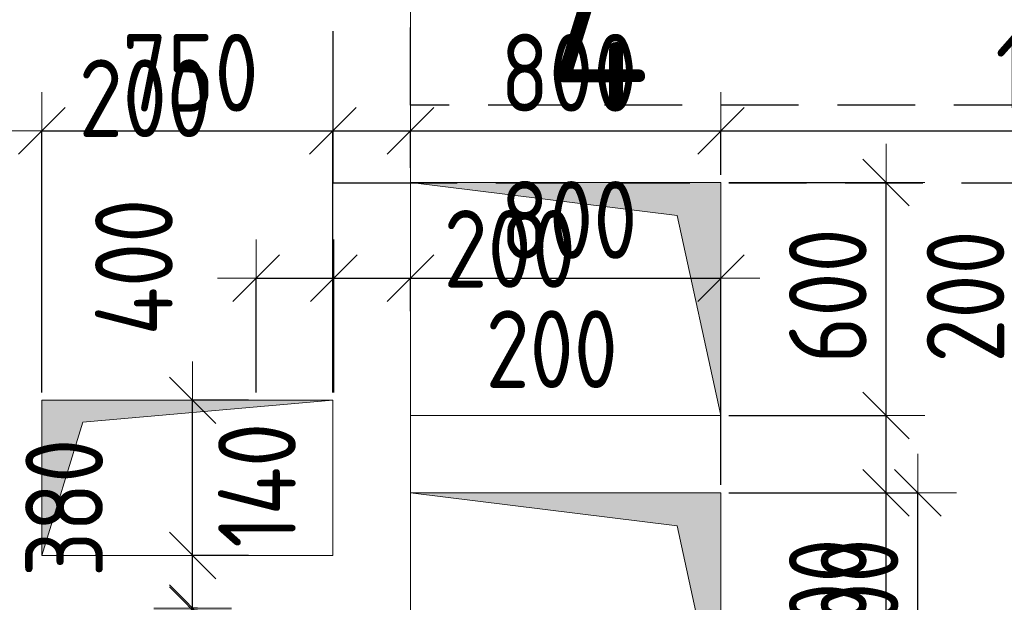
# Model space of a CAD drawing. Header units: metres. Extents: x -38 to 89, y -15 to 21.
# Tile 55 of 129: x 42.04 to 44.58, y 9.52 to 11.02. Entities that reach past the tile are written whole.
import ezdxf

# ---------------------------------------------------------------- set-up
doc = ezdxf.new("R2010")
doc.units = ezdxf.units.M
doc.header["$PDMODE"] = 65
for name, pattern in [('______11', [0.5, 0.4, -0.05, 0, -0.05]), ('______2', [0.27, 0.2, -0.07]), ('______5', [1.1, 0.8, -0.1, 0.1, -0.1])]:
    doc.linetypes.add(name, pattern=pattern)
for name, color, linetype, lineweight in [('XR$2$Осевая линия (1)', 7, '______5', 13), ('XR$3$Перекрытие (1)', 7, 'Continuous', 35), ('XR$4$Размерная линия (1)', 7, 'Continuous', 13), ('XR$5$Размерная линия (1)', 7, 'Continuous', 13)]:
    doc.layers.add(name, color=color, linetype=linetype, lineweight=lineweight)
doc.layers.add('XR$3$Макрос проема_ отверстия', color=7, linetype='Continuous', lineweight=13, true_color=0x2d2d2d)
doc.layers.add('XR$7$Стена_ бетон несущ.', color=7, linetype='Continuous', lineweight=70, true_color=0xb4b496)
doc.styles.add('ISOCPEUR', font='txt')
doc.dimstyles.new('DIMSTYLE_3', dxfattribs={"dimtxt": 0.2, "dimasz": 0.2, "dimexe": 0, "dimexo": 0, "dimgap": 0.1, "dimtad": 2, "dimdec": 0, "dimlfac": 1000, "dimrnd": 5, "dimzin": 12, "dimdsep": 46, "dimtxsty": 'ISOCPEUR', "dimblk1": 'ALL_ML_STRICH', "dimblk2": 'ALL_ML_STRICH', "dimsah": 1, "dimcen": 0, "dimclrd": 7, "dimclre": 256, "dimclrt": 7, "dimadec": 0, "dimazin": 0, "dimtfac": 1, "dimtdec": 0, "dimtix": 1, "dimtmove": 2, "dimatfit": 3, "dimfxl": 0, "dimtzin": 0, "dimlwd": 0, "dimlwe": -3, "dimarcsym": 0})
doc.dimstyles.new('DIMSTYLE_6', dxfattribs={"dimtxt": 0.2, "dimasz": 0.2, "dimexe": 0, "dimexo": 0, "dimgap": 0.1, "dimtad": 2, "dimdec": 0, "dimlfac": 1000, "dimrnd": 5, "dimzin": 12, "dimdsep": 46, "dimtxsty": 'ISOCPEUR', "dimblk1": 'ALL_ML_STRICH', "dimblk2": 'ALL_ML_STRICH', "dimsah": 1, "dimcen": 0, "dimclrd": 7, "dimclre": 256, "dimclrt": 7, "dimadec": 0, "dimazin": 0, "dimtfac": 1, "dimtdec": 0, "dimtix": 1, "dimtmove": 2, "dimatfit": 3, "dimfxl": 0, "dimtvp": 1.2, "dimtzin": 0, "dimlwd": 0, "dimlwe": -3, "dimarcsym": 0})
doc.dimstyles.new('DIMSTYLE_7', dxfattribs={"dimtxt": 0.2, "dimasz": 0.2, "dimexe": 0, "dimexo": 0, "dimgap": 0.1, "dimtad": 0, "dimdec": 0, "dimlfac": 1000, "dimrnd": 5, "dimzin": 12, "dimdsep": 46, "dimtxsty": 'ISOCPEUR', "dimblk1": 'ALL_ML_STRICH', "dimblk2": 'ALL_ML_STRICH', "dimsah": 1, "dimcen": 0, "dimclrd": 7, "dimclre": 256, "dimclrt": 7, "dimadec": 0, "dimazin": 0, "dimtfac": 1, "dimtdec": 0, "dimtix": 1, "dimtmove": 2, "dimatfit": 3, "dimfxl": 0, "dimtvp": 1.2, "dimtzin": 0, "dimlwd": 0, "dimlwe": -3, "dimarcsym": 0})

# ---------------------------------------------------------------- blocks, each defined once
blk = doc.blocks.new('Отображение проема', base_point=(-1.1579, -49.3094))
at = {"layer": 'XR$3$Макрос проема_ отверстия', "true_color": 0x000000, "transparency": 33554687}
blk.add_hatch(color=18, dxfattribs=at).paths.add_polyline_path([(-1.1579, -50.1094), (-1.0448, -49.4225), (-0.3579, -49.3094), (-1.1579, -49.3094)])
at = {"layer": 'XR$3$Макрос проема_ отверстия', "transparency": 33554687}
for p, q in [((-1.1579, -50.1094), (-1.1579, -49.3094)), ((-1.1579, -49.3094), (-0.3579, -49.3094)), ((-1.0448, -49.4225), (-0.3579, -49.3094)), ((-1.1579, -50.1094), (-1.0448, -49.4225))]:
    blk.add_line(p, q, dxfattribs=at)
blk = doc.blocks.new('ALL_ML_STRICH')
at = {"color": 0, "linetype": 'ByBlock', "lineweight": -2}
for p, q in [((0, -0.5), (0, 0.5)), ((-0.3, -0.3), (0.3, 0.3)), ((-1, 0), (0.5, 0))]:
    blk.add_line(p, q, dxfattribs=at)
blk = doc.blocks.new('*D200')
at = {"layer": 'DEFPOINTS', "color": 7, "linetype": 'Continuous', "lineweight": 13, "transparency": 33554687}
for p in [(42.5209, 9.5042), (42.4887, 9.1242), (42.489, 9.1242)]:
    blk.add_point(p, dxfattribs=at)
at = {"layer": 'XR$4$Размерная линия (1)', "color": 9, "linetype": 'Continuous', "lineweight": -2, "true_color": 0xc7c7c7, "transparency": 33554687}
for p, q in [((42.5009, 9.5042), (42.4887, 9.5042)), ((42.469, 9.1242), (42.4887, 9.1242))]:
    blk.add_line(p, q, dxfattribs=at)
at = {"layer": 'XR$4$Размерная линия (1)', "color": 7, "linetype": 'Continuous', "lineweight": -2, "transparency": 33554687}
blk.add_line((42.4887, 9.1242), (42.4887, 9.5042), dxfattribs=at)
at = {"layer": 'XR$4$Размерная линия (1)', "color": 7, "linetype": 'Continuous', "lineweight": 13, "transparency": 33554687, "xscale": 0.2, "yscale": 0.2, "zscale": 0.2}
for p, rotation in [((42.4887, 9.5042), 90), ((42.4887, 9.1242), 270)]:
    blk.add_blockref('ALL_ML_STRICH', p, dxfattribs=dict(at, rotation=rotation))
at = {"layer": 'XR$4$Размерная линия (1)', "color": 7, "linetype": 'Continuous', "lineweight": 13, "transparency": 33554687, "insert": (42.1578, 9.7627), "char_height": 0.2, "width": 0.5, "attachment_point": 5, "rotation": 90, "style": 'ISOCPEUR'}
blk.add_mtext('\\W0.83;\\A1;{380}', dxfattribs=at)
blk = doc.blocks.new('*D201')
at = {"layer": 'DEFPOINTS', "color": 7, "linetype": 'Continuous', "lineweight": 13, "transparency": 33554687}
for p in [(42.6525, 9.6396), (42.4887, 9.5042), (42.5209, 9.5042)]:
    blk.add_point(p, dxfattribs=at)
at = {"layer": 'XR$4$Размерная линия (1)', "color": 9, "linetype": 'Continuous', "lineweight": -2, "true_color": 0xc7c7c7, "transparency": 33554687}
for p, q in [((42.6325, 9.6396), (42.4887, 9.6396)), ((42.5009, 9.5042), (42.4887, 9.5042))]:
    blk.add_line(p, q, dxfattribs=at)
at = {"layer": 'XR$4$Размерная линия (1)', "color": 7, "linetype": 'Continuous', "lineweight": -2, "transparency": 33554687}
blk.add_line((42.4887, 9.5042), (42.4887, 9.6396), dxfattribs=at)
at = {"layer": 'XR$4$Размерная линия (1)', "color": 7, "linetype": 'Continuous', "lineweight": 13, "transparency": 33554687, "xscale": 0.2, "yscale": 0.2, "zscale": 0.2}
for p, rotation in [((42.4887, 9.6396), 90), ((42.4887, 9.5042), 270)]:
    blk.add_blockref('ALL_ML_STRICH', p, dxfattribs=dict(at, rotation=rotation))
at = {"layer": 'XR$4$Размерная линия (1)', "color": 7, "linetype": 'Continuous', "lineweight": 13, "transparency": 33554687, "insert": (42.6643, 9.3356), "char_height": 0.2, "width": 0.5, "attachment_point": 5, "rotation": 90, "style": 'ISOCPEUR'}
blk.add_mtext('\\W0.83;\\A1;{135}', dxfattribs=at)
blk = doc.blocks.new('*D202')
at = {"layer": 'DEFPOINTS', "color": 7, "linetype": 'Continuous', "lineweight": 13, "transparency": 33554687}
for p in [(42.6525, 10.0396), (42.4887, 9.6396), (42.6525, 9.6396)]:
    blk.add_point(p, dxfattribs=at)
at = {"layer": 'XR$4$Размерная линия (1)', "color": 9, "linetype": 'Continuous', "lineweight": -2, "true_color": 0xc7c7c7, "transparency": 33554687}
for p, q in [((42.6325, 10.0396), (42.4887, 10.0396)), ((42.6325, 9.6396), (42.4887, 9.6396))]:
    blk.add_line(p, q, dxfattribs=at)
at = {"layer": 'XR$4$Размерная линия (1)', "color": 7, "linetype": 'Continuous', "lineweight": -2, "transparency": 33554687}
blk.add_line((42.4887, 9.6396), (42.4887, 10.0396), dxfattribs=at)
at = {"layer": 'XR$4$Размерная линия (1)', "color": 7, "linetype": 'Continuous', "lineweight": 13, "transparency": 33554687, "xscale": 0.2, "yscale": 0.2, "zscale": 0.2}
for p, rotation in [((42.4887, 10.0396), 90), ((42.4887, 9.6396), 270)]:
    blk.add_blockref('ALL_ML_STRICH', p, dxfattribs=dict(at, rotation=rotation))
at = {"layer": 'XR$4$Размерная линия (1)', "color": 7, "linetype": 'Continuous', "lineweight": 13, "transparency": 33554687, "insert": (42.3374, 10.3826), "char_height": 0.2, "width": 0.5, "attachment_point": 5, "rotation": 90, "style": 'ISOCPEUR'}
blk.add_mtext('\\W0.83;\\A1;{400}', dxfattribs=at)
blk = doc.blocks.new('*D332')
at = {"layer": 'DEFPOINTS', "color": 7, "linetype": 'Continuous', "lineweight": 13, "transparency": 33554687}
for p in [(43.85, 9.8015), (43.85, 9.2015), (44.3571, 9.2015)]:
    blk.add_point(p, dxfattribs=at)
at = {"layer": 'XR$4$Размерная линия (1)', "color": 9, "linetype": 'Continuous', "lineweight": -2, "true_color": 0xc7c7c7, "transparency": 33554687}
for p, q in [((43.87, 9.8015), (44.3571, 9.8015)), ((43.87, 9.2015), (44.3571, 9.2015))]:
    blk.add_line(p, q, dxfattribs=at)
at = {"layer": 'XR$4$Размерная линия (1)', "color": 7, "linetype": 'Continuous', "lineweight": -2, "transparency": 33554687}
blk.add_line((44.3571, 9.2015), (44.3571, 9.8015), dxfattribs=at)
at = {"layer": 'XR$4$Размерная линия (1)', "color": 7, "linetype": 'Continuous', "lineweight": 13, "transparency": 33554687, "xscale": 0.2, "yscale": 0.2, "zscale": 0.2}
for p, rotation in [((44.3571, 9.8015), 90), ((44.3571, 9.2015), 270)]:
    blk.add_blockref('ALL_ML_STRICH', p, dxfattribs=dict(at, rotation=rotation))
at = {"layer": 'XR$4$Размерная линия (1)', "color": 7, "linetype": 'Continuous', "lineweight": 13, "transparency": 33554687, "insert": (44.2071, 9.5099), "char_height": 0.2, "width": 0.5, "attachment_point": 5, "rotation": 90, "style": 'ISOCPEUR'}
blk.add_mtext('\\W0.83;\\A1;{600}', dxfattribs=at)
blk = doc.blocks.new('*D361')
at = {"layer": 'DEFPOINTS', "color": 7, "linetype": 'Continuous', "lineweight": 13, "transparency": 33554687}
for p in [(42.6525, 10.3541), (42.6525, 10.0396), (42.8525, 10.0396)]:
    blk.add_point(p, dxfattribs=at)
at = {"layer": 'XR$4$Размерная линия (1)', "color": 9, "linetype": 'Continuous', "lineweight": -2, "true_color": 0xc7c7c7, "transparency": 33554687}
for p, q in [((42.6525, 10.0596), (42.6525, 10.3541)), ((42.8525, 10.0596), (42.8525, 10.3541))]:
    blk.add_line(p, q, dxfattribs=at)
at = {"layer": 'XR$4$Размерная линия (1)', "color": 7, "linetype": 'Continuous', "lineweight": -2, "transparency": 33554687}
blk.add_line((42.6525, 10.3541), (42.8525, 10.3541), dxfattribs=at)
at = {"layer": 'XR$4$Размерная линия (1)', "color": 7, "linetype": 'Continuous', "lineweight": 13, "transparency": 33554687, "xscale": 0.2, "yscale": 0.2, "zscale": 0.2, "rotation": 180}
blk.add_blockref('ALL_ML_STRICH', (42.6525, 10.3541), dxfattribs=at)
at = {"layer": 'XR$4$Размерная линия (1)', "color": 7, "linetype": 'Continuous', "lineweight": 13, "transparency": 33554687, "xscale": 0.2, "yscale": 0.2, "zscale": 0.2}
blk.add_blockref('ALL_ML_STRICH', (42.8525, 10.3541), dxfattribs=at)
at = {"layer": 'XR$4$Размерная линия (1)', "color": 7, "linetype": 'Continuous', "lineweight": 13, "transparency": 33554687, "insert": (42.3658, 10.8175), "char_height": 0.2, "width": 0.5, "attachment_point": 5, "style": 'ISOCPEUR'}
blk.add_mtext('\\W0.83;\\A1;{200}', dxfattribs=at)
blk = doc.blocks.new('*D362')
at = {"layer": 'DEFPOINTS', "color": 7, "linetype": 'Continuous', "lineweight": 13, "transparency": 33554687}
for p in [(42.8525, 10.3541), (43.05, 10.2492), (42.8525, 10.0396)]:
    blk.add_point(p, dxfattribs=at)
at = {"layer": 'XR$4$Размерная линия (1)', "color": 9, "linetype": 'Continuous', "lineweight": -2, "true_color": 0xc7c7c7, "transparency": 33554687}
for p, q in [((42.8525, 10.0596), (42.8525, 10.3541)), ((43.05, 10.2692), (43.05, 10.3541))]:
    blk.add_line(p, q, dxfattribs=at)
at = {"layer": 'XR$4$Размерная линия (1)', "color": 7, "linetype": 'Continuous', "lineweight": -2, "transparency": 33554687}
blk.add_line((42.8525, 10.3541), (43.05, 10.3541), dxfattribs=at)
at = {"layer": 'XR$4$Размерная линия (1)', "color": 7, "linetype": 'Continuous', "lineweight": 13, "transparency": 33554687, "xscale": 0.2, "yscale": 0.2, "zscale": 0.2, "rotation": 180}
blk.add_blockref('ALL_ML_STRICH', (42.8525, 10.3541), dxfattribs=at)
at = {"layer": 'XR$4$Размерная линия (1)', "color": 7, "linetype": 'Continuous', "lineweight": 13, "transparency": 33554687, "xscale": 0.2, "yscale": 0.2, "zscale": 0.2}
blk.add_blockref('ALL_ML_STRICH', (43.05, 10.3541), dxfattribs=at)
at = {"layer": 'XR$4$Размерная линия (1)', "color": 7, "linetype": 'Continuous', "lineweight": 13, "transparency": 33554687, "insert": (43.414, 10.1713), "char_height": 0.2, "width": 0.5, "attachment_point": 5, "style": 'ISOCPEUR'}
blk.add_mtext('\\W0.83;\\A1;{200}', dxfattribs=at)
blk = doc.blocks.new('*D363')
at = {"layer": 'DEFPOINTS', "color": 7, "linetype": 'Continuous', "lineweight": 13, "transparency": 33554687}
for p in [(43.05, 10.3541), (43.05, 10.2492), (43.85, 9.8015)]:
    blk.add_point(p, dxfattribs=at)
at = {"layer": 'XR$4$Размерная линия (1)', "color": 9, "linetype": 'Continuous', "lineweight": -2, "true_color": 0xc7c7c7, "transparency": 33554687}
for p, q in [((43.05, 10.2692), (43.05, 10.3541)), ((43.85, 9.8215), (43.85, 10.3541))]:
    blk.add_line(p, q, dxfattribs=at)
at = {"layer": 'XR$4$Размерная линия (1)', "color": 7, "linetype": 'Continuous', "lineweight": -2, "transparency": 33554687}
blk.add_line((43.05, 10.3541), (43.85, 10.3541), dxfattribs=at)
at = {"layer": 'XR$4$Размерная линия (1)', "color": 7, "linetype": 'Continuous', "lineweight": 13, "transparency": 33554687, "xscale": 0.2, "yscale": 0.2, "zscale": 0.2, "rotation": 180}
blk.add_blockref('ALL_ML_STRICH', (43.05, 10.3541), dxfattribs=at)
at = {"layer": 'XR$4$Размерная линия (1)', "color": 7, "linetype": 'Continuous', "lineweight": 13, "transparency": 33554687, "xscale": 0.2, "yscale": 0.2, "zscale": 0.2}
blk.add_blockref('ALL_ML_STRICH', (43.85, 10.3541), dxfattribs=at)
at = {"layer": 'XR$4$Размерная линия (1)', "color": 7, "linetype": 'Continuous', "lineweight": 13, "transparency": 33554687, "insert": (43.4583, 10.5041), "char_height": 0.2, "width": 0.5, "attachment_point": 5, "style": 'ISOCPEUR'}
blk.add_mtext('\\W0.83;\\A1;{800}', dxfattribs=at)
blk = doc.blocks.new('*D588')
at = {"layer": 'DEFPOINTS', "color": 7, "linetype": 'Continuous', "lineweight": 13, "transparency": 33554687}
for p in [(42.5209, 9.4992), (42.4887, 9.1192), (42.489, 9.1192)]:
    blk.add_point(p, dxfattribs=at)
at = {"layer": 'XR$5$Размерная линия (1)', "color": 9, "linetype": 'Continuous', "lineweight": -2, "true_color": 0xc7c7c7, "transparency": 33554687}
for p, q in [((42.5009, 9.4992), (42.4887, 9.4992)), ((42.4887, 9.1192), (42.4887, 9.1192))]:
    blk.add_line(p, q, dxfattribs=at)
at = {"layer": 'XR$5$Размерная линия (1)', "color": 7, "linetype": 'Continuous', "lineweight": -2, "transparency": 33554687}
blk.add_line((42.4887, 9.1192), (42.4887, 9.4992), dxfattribs=at)
at = {"layer": 'XR$5$Размерная линия (1)', "color": 7, "linetype": 'Continuous', "lineweight": 13, "transparency": 33554687, "xscale": 0.2, "yscale": 0.2, "zscale": 0.2}
for p, rotation in [((42.4887, 9.4992), 90), ((42.4887, 9.1192), 270)]:
    blk.add_blockref('ALL_ML_STRICH', p, dxfattribs=dict(at, rotation=rotation))
at = {"layer": 'XR$5$Размерная линия (1)', "color": 7, "linetype": 'Continuous', "lineweight": 13, "transparency": 33554687, "insert": (41.7503, 9.8188), "char_height": 0.2, "width": 0.5, "attachment_point": 5, "rotation": 90, "style": 'ISOCPEUR'}
blk.add_mtext('\\W0.83;\\A1;{380}', dxfattribs=at)
blk = doc.blocks.new('*D589')
at = {"layer": 'DEFPOINTS', "color": 7, "linetype": 'Continuous', "lineweight": 13, "transparency": 33554687}
for p in [(42.6525, 9.6396), (42.4887, 9.4992), (42.5209, 9.4992)]:
    blk.add_point(p, dxfattribs=at)
at = {"layer": 'XR$5$Размерная линия (1)', "color": 9, "linetype": 'Continuous', "lineweight": -2, "true_color": 0xc7c7c7, "transparency": 33554687}
for p, q in [((42.6325, 9.6396), (42.4887, 9.6396)), ((42.5009, 9.4992), (42.4887, 9.4992))]:
    blk.add_line(p, q, dxfattribs=at)
at = {"layer": 'XR$5$Размерная линия (1)', "color": 7, "linetype": 'Continuous', "lineweight": -2, "transparency": 33554687}
blk.add_line((42.4887, 9.4992), (42.4887, 9.6396), dxfattribs=at)
at = {"layer": 'XR$5$Размерная линия (1)', "color": 7, "linetype": 'Continuous', "lineweight": 13, "transparency": 33554687, "xscale": 0.2, "yscale": 0.2, "zscale": 0.2}
for p, rotation in [((42.4887, 9.6396), 90), ((42.4887, 9.4992), 270)]:
    blk.add_blockref('ALL_ML_STRICH', p, dxfattribs=dict(at, rotation=rotation))
at = {"layer": 'XR$5$Размерная линия (1)', "color": 7, "linetype": 'Continuous', "lineweight": 13, "transparency": 33554687, "insert": (42.6545, 9.8208), "char_height": 0.2, "width": 0.5, "attachment_point": 5, "rotation": 90, "style": 'ISOCPEUR'}
blk.add_mtext('\\W0.83;\\A1;{140}', dxfattribs=at)
blk = doc.blocks.new('*D590')
at = {"layer": 'DEFPOINTS', "color": 7, "linetype": 'Continuous', "lineweight": 13, "transparency": 33554687}
for p in [(42.6525, 10.0396), (42.4887, 9.6396), (42.6525, 9.6396)]:
    blk.add_point(p, dxfattribs=at)
at = {"layer": 'XR$5$Размерная линия (1)', "color": 9, "linetype": 'Continuous', "lineweight": -2, "true_color": 0xc7c7c7, "transparency": 33554687}
for p, q in [((42.6325, 10.0396), (42.4887, 10.0396)), ((42.6325, 9.6396), (42.4887, 9.6396))]:
    blk.add_line(p, q, dxfattribs=at)
at = {"layer": 'XR$5$Размерная линия (1)', "color": 7, "linetype": 'Continuous', "lineweight": -2, "transparency": 33554687}
blk.add_line((42.4887, 9.6396), (42.4887, 10.0396), dxfattribs=at)
at = {"layer": 'XR$5$Размерная линия (1)', "color": 7, "linetype": 'Continuous', "lineweight": 13, "transparency": 33554687, "xscale": 0.2, "yscale": 0.2, "zscale": 0.2}
for p, rotation in [((42.4887, 10.0396), 90), ((42.4887, 9.6396), 270)]:
    blk.add_blockref('ALL_ML_STRICH', p, dxfattribs=dict(at, rotation=rotation))
at = {"layer": 'XR$5$Размерная линия (1)', "color": 7, "linetype": 'Continuous', "lineweight": 13, "transparency": 33554687, "insert": (42.3374, 10.3826), "char_height": 0.2, "width": 0.5, "attachment_point": 5, "rotation": 90, "style": 'ISOCPEUR'}
blk.add_mtext('\\W0.83;\\A1;{400}', dxfattribs=at)
blk = doc.blocks.new('*D654')
at = {"layer": 'DEFPOINTS', "color": 7, "linetype": 'Continuous', "lineweight": 13, "transparency": 33554687}
for p in [(43.85, 9.8015), (43.85, 9.2015), (44.2752, 9.2015)]:
    blk.add_point(p, dxfattribs=at)
at = {"layer": 'XR$5$Размерная линия (1)', "color": 9, "linetype": 'Continuous', "lineweight": -2, "true_color": 0xc7c7c7, "transparency": 33554687}
for p, q in [((43.87, 9.8015), (44.2752, 9.8015)), ((43.87, 9.2015), (44.2752, 9.2015))]:
    blk.add_line(p, q, dxfattribs=at)
at = {"layer": 'XR$5$Размерная линия (1)', "color": 7, "linetype": 'Continuous', "lineweight": -2, "transparency": 33554687}
blk.add_line((44.2752, 9.2015), (44.2752, 9.8015), dxfattribs=at)
at = {"layer": 'XR$5$Размерная линия (1)', "color": 7, "linetype": 'Continuous', "lineweight": 13, "transparency": 33554687, "xscale": 0.2, "yscale": 0.2, "zscale": 0.2}
for p, rotation in [((44.2752, 9.8015), 90), ((44.2752, 9.2015), 270)]:
    blk.add_blockref('ALL_ML_STRICH', p, dxfattribs=dict(at, rotation=rotation))
at = {"layer": 'XR$5$Размерная линия (1)', "color": 7, "linetype": 'Continuous', "lineweight": 13, "transparency": 33554687, "insert": (44.1252, 9.5099), "char_height": 0.2, "width": 0.5, "attachment_point": 5, "rotation": 90, "style": 'ISOCPEUR'}
blk.add_mtext('\\W0.83;\\A1;{600}', dxfattribs=at)
blk = doc.blocks.new('*D655')
at = {"layer": 'DEFPOINTS', "color": 7, "linetype": 'Continuous', "lineweight": 13, "transparency": 33554687}
for p in [(43.85, 10.0003), (43.85, 9.8015), (44.2752, 9.8015)]:
    blk.add_point(p, dxfattribs=at)
at = {"layer": 'XR$5$Размерная линия (1)', "color": 9, "linetype": 'Continuous', "lineweight": -2, "true_color": 0xc7c7c7, "transparency": 33554687}
for p, q in [((43.87, 10.0003), (44.2752, 10.0003)), ((43.87, 9.8015), (44.2752, 9.8015))]:
    blk.add_line(p, q, dxfattribs=at)
at = {"layer": 'XR$5$Размерная линия (1)', "color": 7, "linetype": 'Continuous', "lineweight": -2, "transparency": 33554687}
blk.add_line((44.2752, 9.8015), (44.2752, 10.0003), dxfattribs=at)
at = {"layer": 'XR$5$Размерная линия (1)', "color": 7, "linetype": 'Continuous', "lineweight": 13, "transparency": 33554687, "xscale": 0.2, "yscale": 0.2, "zscale": 0.2}
for p, rotation in [((44.2752, 10.0003), 90), ((44.2752, 9.8015), 270)]:
    blk.add_blockref('ALL_ML_STRICH', p, dxfattribs=dict(at, rotation=rotation))
at = {"layer": 'XR$5$Размерная линия (1)', "color": 7, "linetype": 'Continuous', "lineweight": 13, "transparency": 33554687, "insert": (44.48, 10.307), "char_height": 0.2, "width": 0.5, "attachment_point": 5, "rotation": 90, "style": 'ISOCPEUR'}
blk.add_mtext('\\W0.83;\\A1;{200}', dxfattribs=at)
blk = doc.blocks.new('*D656')
at = {"layer": 'DEFPOINTS', "color": 7, "linetype": 'Continuous', "lineweight": 13, "transparency": 33554687}
for p in [(43.85, 10.6003), (43.85, 10.0003), (44.2752, 10.0003)]:
    blk.add_point(p, dxfattribs=at)
at = {"layer": 'XR$5$Размерная линия (1)', "color": 9, "linetype": 'Continuous', "lineweight": -2, "true_color": 0xc7c7c7, "transparency": 33554687}
for p, q in [((43.87, 10.6003), (44.2752, 10.6003)), ((43.87, 10.0003), (44.2752, 10.0003))]:
    blk.add_line(p, q, dxfattribs=at)
at = {"layer": 'XR$5$Размерная линия (1)', "color": 7, "linetype": 'Continuous', "lineweight": -2, "transparency": 33554687}
blk.add_line((44.2752, 10.0003), (44.2752, 10.6003), dxfattribs=at)
at = {"layer": 'XR$5$Размерная линия (1)', "color": 7, "linetype": 'Continuous', "lineweight": 13, "transparency": 33554687, "xscale": 0.2, "yscale": 0.2, "zscale": 0.2}
for p, rotation in [((44.2752, 10.6003), 90), ((44.2752, 10.0003), 270)]:
    blk.add_blockref('ALL_ML_STRICH', p, dxfattribs=dict(at, rotation=rotation))
at = {"layer": 'XR$5$Размерная линия (1)', "color": 7, "linetype": 'Continuous', "lineweight": 13, "transparency": 33554687, "insert": (44.1252, 10.3087), "char_height": 0.2, "width": 0.5, "attachment_point": 5, "rotation": 90, "style": 'ISOCPEUR'}
blk.add_mtext('\\W0.83;\\A1;{600}', dxfattribs=at)
blk = doc.blocks.new('*D707')
at = {"layer": 'DEFPOINTS', "color": 7, "linetype": 'Continuous', "lineweight": 13, "transparency": 33554687}
for p in [(42.1, 10.7333), (42.1, 10.0396), (42.85, 10.0396)]:
    blk.add_point(p, dxfattribs=at)
at = {"layer": 'XR$5$Размерная линия (1)', "color": 9, "linetype": 'Continuous', "lineweight": -2, "true_color": 0xc7c7c7, "transparency": 33554687}
for p, q in [((42.1, 10.0596), (42.1, 10.7333)), ((42.85, 10.0596), (42.85, 10.7333))]:
    blk.add_line(p, q, dxfattribs=at)
at = {"layer": 'XR$5$Размерная линия (1)', "color": 7, "linetype": 'Continuous', "lineweight": -2, "transparency": 33554687}
blk.add_line((42.1, 10.7333), (42.85, 10.7333), dxfattribs=at)
at = {"layer": 'XR$5$Размерная линия (1)', "color": 7, "linetype": 'Continuous', "lineweight": 13, "transparency": 33554687, "xscale": 0.2, "yscale": 0.2, "zscale": 0.2, "rotation": 180}
blk.add_blockref('ALL_ML_STRICH', (42.1, 10.7333), dxfattribs=at)
at = {"layer": 'XR$5$Размерная линия (1)', "color": 7, "linetype": 'Continuous', "lineweight": 13, "transparency": 33554687, "xscale": 0.2, "yscale": 0.2, "zscale": 0.2}
blk.add_blockref('ALL_ML_STRICH', (42.85, 10.7333), dxfattribs=at)
at = {"layer": 'XR$5$Размерная линия (1)', "color": 7, "linetype": 'Continuous', "lineweight": 13, "transparency": 33554687, "insert": (42.4833, 10.8833), "char_height": 0.2, "width": 0.5, "attachment_point": 5, "style": 'ISOCPEUR'}
blk.add_mtext('\\W0.83;\\A1;{750}', dxfattribs=at)
blk = doc.blocks.new('*D708')
at = {"layer": 'DEFPOINTS', "color": 7, "linetype": 'Continuous', "lineweight": 13, "transparency": 33554687}
for p in [(42.85, 10.7333), (43.05, 10.6185), (42.85, 10.0396)]:
    blk.add_point(p, dxfattribs=at)
at = {"layer": 'XR$5$Размерная линия (1)', "color": 9, "linetype": 'Continuous', "lineweight": -2, "true_color": 0xc7c7c7, "transparency": 33554687}
for p, q in [((42.85, 10.0596), (42.85, 10.7333)), ((43.05, 10.6385), (43.05, 10.7333))]:
    blk.add_line(p, q, dxfattribs=at)
at = {"layer": 'XR$5$Размерная линия (1)', "color": 7, "linetype": 'Continuous', "lineweight": -2, "transparency": 33554687}
blk.add_line((42.85, 10.7333), (43.05, 10.7333), dxfattribs=at)
at = {"layer": 'XR$5$Размерная линия (1)', "color": 7, "linetype": 'Continuous', "lineweight": 13, "transparency": 33554687, "xscale": 0.2, "yscale": 0.2, "zscale": 0.2, "rotation": 180}
blk.add_blockref('ALL_ML_STRICH', (42.85, 10.7333), dxfattribs=at)
at = {"layer": 'XR$5$Размерная линия (1)', "color": 7, "linetype": 'Continuous', "lineweight": 13, "transparency": 33554687, "xscale": 0.2, "yscale": 0.2, "zscale": 0.2}
blk.add_blockref('ALL_ML_STRICH', (43.05, 10.7333), dxfattribs=at)
at = {"layer": 'XR$5$Размерная линия (1)', "color": 7, "linetype": 'Continuous', "lineweight": 13, "transparency": 33554687, "insert": (43.3057, 10.4296), "char_height": 0.2, "width": 0.5, "attachment_point": 5, "style": 'ISOCPEUR'}
blk.add_mtext('\\W0.83;\\A1;{200}', dxfattribs=at)
blk = doc.blocks.new('*D709')
at = {"layer": 'DEFPOINTS', "color": 7, "linetype": 'Continuous', "lineweight": 13, "transparency": 33554687}
for p in [(43.05, 10.7333), (43.05, 10.6185), (43.85, 10.6003)]:
    blk.add_point(p, dxfattribs=at)
at = {"layer": 'XR$5$Размерная линия (1)', "color": 9, "linetype": 'Continuous', "lineweight": -2, "true_color": 0xc7c7c7, "transparency": 33554687}
for p, q in [((43.05, 10.6385), (43.05, 10.7333)), ((43.85, 10.6203), (43.85, 10.7333))]:
    blk.add_line(p, q, dxfattribs=at)
at = {"layer": 'XR$5$Размерная линия (1)', "color": 7, "linetype": 'Continuous', "lineweight": -2, "transparency": 33554687}
blk.add_line((43.05, 10.7333), (43.85, 10.7333), dxfattribs=at)
at = {"layer": 'XR$5$Размерная линия (1)', "color": 7, "linetype": 'Continuous', "lineweight": 13, "transparency": 33554687, "xscale": 0.2, "yscale": 0.2, "zscale": 0.2, "rotation": 180}
blk.add_blockref('ALL_ML_STRICH', (43.05, 10.7333), dxfattribs=at)
at = {"layer": 'XR$5$Размерная линия (1)', "color": 7, "linetype": 'Continuous', "lineweight": 13, "transparency": 33554687, "xscale": 0.2, "yscale": 0.2, "zscale": 0.2}
blk.add_blockref('ALL_ML_STRICH', (43.85, 10.7333), dxfattribs=at)
at = {"layer": 'XR$5$Размерная линия (1)', "color": 7, "linetype": 'Continuous', "lineweight": 13, "transparency": 33554687, "insert": (43.4583, 10.8833), "char_height": 0.2, "width": 0.5, "attachment_point": 5, "style": 'ISOCPEUR'}
blk.add_mtext('\\W0.83;\\A1;{800}', dxfattribs=at)
blk = doc.blocks.new('*D710')
at = {"layer": 'DEFPOINTS', "color": 7, "linetype": 'Continuous', "lineweight": 13, "transparency": 33554687}
for p in [(45.65, 10.9369), (43.85, 10.7333), (43.85, 10.6003)]:
    blk.add_point(p, dxfattribs=at)
at = {"layer": 'XR$5$Размерная линия (1)', "color": 9, "linetype": 'Continuous', "lineweight": -2, "true_color": 0xc7c7c7, "transparency": 33554687}
for p, q in [((45.65, 10.9169), (45.65, 10.7333)), ((43.85, 10.6203), (43.85, 10.7333))]:
    blk.add_line(p, q, dxfattribs=at)
at = {"layer": 'XR$5$Размерная линия (1)', "color": 7, "linetype": 'Continuous', "lineweight": -2, "transparency": 33554687}
blk.add_line((43.85, 10.7333), (45.65, 10.7333), dxfattribs=at)
at = {"layer": 'XR$5$Размерная линия (1)', "color": 7, "linetype": 'Continuous', "lineweight": 13, "transparency": 33554687, "xscale": 0.2, "yscale": 0.2, "zscale": 0.2, "rotation": 180}
blk.add_blockref('ALL_ML_STRICH', (43.85, 10.7333), dxfattribs=at)
at = {"layer": 'XR$5$Размерная линия (1)', "color": 7, "linetype": 'Continuous', "lineweight": 13, "transparency": 33554687, "xscale": 0.2, "yscale": 0.2, "zscale": 0.2}
blk.add_blockref('ALL_ML_STRICH', (45.65, 10.7333), dxfattribs=at)
at = {"layer": 'XR$5$Размерная линия (1)', "color": 7, "linetype": 'Continuous', "lineweight": 13, "transparency": 33554687, "insert": (44.775, 10.8833), "char_height": 0.2, "width": 0.666667, "attachment_point": 5, "style": 'ISOCPEUR'}
blk.add_mtext('\\W0.83;\\A1;{1800}', dxfattribs=at)

msp = doc.modelspace()

# ---------------------------------------------------------------- linework, layer by layer
at = {"layer": 'XR$2$Осевая линия (1)', "color": 253, "linetype": '______11', "lineweight": 13, "true_color": 0xa0a0a0, "transparency": 33554687}
msp.add_line((43.05, 8.34), (43.05, 19.78), dxfattribs=at)
at = {"layer": 'XR$3$Перекрытие (1)', "color": 7, "linetype": 'Continuous', "lineweight": 13, "transparency": 33554687}
for p, q in [((43.05, 10.6003), (43.05, 10.0003)), ((43.85, 10.6003), (43.05, 10.6003)), ((43.85, 10.0003), (43.85, 10.6003)), ((42.85, 10.0396), (42.1, 10.0396)), ((42.1, 10.0396), (42.1, 9.6396)), ((42.85, 9.6396), (42.85, 10.0396)), ((43.05, 10.0003), (43.85, 10.0003)), ((43.05, 9.8015), (43.05, 9.2015)), ((43.85, 9.8015), (43.05, 9.8015)), ((43.85, 9.2015), (43.85, 9.8015)), ((42.1, 9.6396), (42.7725, 9.6396)), ((42.7725, 9.6396), (42.85, 9.6396))]:
    msp.add_line(p, q, dxfattribs=at)
at = {"layer": 'XR$7$Стена_ бетон несущ.', "color": 253, "linetype": '______2', "lineweight": -3, "true_color": 0xa0a0a0, "transparency": 33554687}
for p, q in [((43.05, 10.8), (43.05, 16.119)), ((42.85, 11.59), (42.85, 10.8)), ((42.85, 10.8), (42.85, 10.6)), ((45.55, 10.8), (43.05, 10.8)), ((42.85, 10.6), (42.97, 10.6)), ((42.97, 10.6), (45.65, 10.6))]:
    msp.add_line(p, q, dxfattribs=at)

# ---------------------------------------------------------------- block references
at = {"layer": 'XR$3$Макрос проема_ отверстия', "transparency": 33554687, "xscale": 0.7499999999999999, "rotation": 270}
for p in [(43.85, 10.6003), (43.85, 9.8015)]:
    msp.add_blockref('Отображение проема', p, dxfattribs=at)
at = {"layer": 'XR$3$Макрос проема_ отверстия', "transparency": 33554687, "xscale": 0.9375, "yscale": 0.5}
msp.add_blockref('Отображение проема', (42.1, 10.0396), dxfattribs=at)

# ---------------------------------------------------------------- texts
at = {"color": 7, "linetype": 'Continuous', "lineweight": 13, "transparency": 33554687, "insert": (43.5355, 10.9621), "char_height": 0.35, "width": 0.42, "attachment_point": 5, "style": 'ISOCPEUR'}
msp.add_mtext('\\A1;{\\fISOCPEUR|i0|b0;\\H0.350000;\\W1.000000;\\C7;4}\\P', dxfattribs=at)

# ---------------------------------------------------------------- dimensions: what is measured, and where the dimension line sits
at = {"layer": 'XR$4$Размерная линия (1)', "color": 7, "linetype": 'Continuous', "lineweight": 13, "transparency": 33554687}
for base, p1, p2, dimstyle, picture, middle in [((42.8525, 10.3541), (42.6525, 10.0596), (42.8525, 10.0596), 'DIMSTYLE_6', '*D361', (42.3658, 10.8175)), ((43.85, 10.3541), (43.05, 10.2692), (43.85, 9.8215), 'DIMSTYLE_3', '*D363', (43.4583, 10.5041)), ((43.05, 10.3541020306), (42.8524999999, 10.0595966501), (43.05, 10.2691703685), 'DIMSTYLE_7', '*D362', (43.4139917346, 10.171264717))]:
    dim = msp.add_linear_dim(base=base, p1=p1, p2=p2, dimstyle=dimstyle, override={"dimpost": '<>', "dimclrd": 7, "dimclre": 9, "dimclrt": 7, "dimlwd": 0, "dimlwe": 65533}, dxfattribs=at)
    dim.commit()
    dim.dimension.update_dxf_attribs({"geometry": picture, "text_midpoint": middle, "dimtype": 160})
for base, p1, p2, dimstyle, picture, middle in [((42.4887, 10.0396), (42.6325, 9.6396), (42.6325, 10.0396), 'DIMSTYLE_6', '*D202', (42.3374, 10.3826)), ((42.4887, 9.5042), (42.469, 9.1242), (42.5009, 9.5042), 'DIMSTYLE_6', '*D200', (42.1578, 9.7627)), ((44.3571, 9.8015), (43.87, 9.2015), (43.87, 9.8015), 'DIMSTYLE_3', '*D332', (44.2071, 9.5099)), ((42.4887, 9.6396), (42.5009, 9.5042), (42.6325, 9.6396), 'DIMSTYLE_7', '*D201', (42.6643, 9.3356))]:
    dim = msp.add_linear_dim(base=base, p1=p1, p2=p2, angle=90, dimstyle=dimstyle, override={"dimpost": '<>', "dimclrd": 7, "dimclre": 9, "dimclrt": 7, "dimlwd": 0, "dimlwe": 65533}, dxfattribs=at)
    dim.commit()
    dim.dimension.update_dxf_attribs({"geometry": picture, "text_midpoint": middle, "dimtype": 160})
at = {"layer": 'XR$5$Размерная линия (1)', "color": 7, "linetype": 'Continuous', "lineweight": 13, "transparency": 33554687}
for base, p1, p2, dimstyle, picture, middle in [((42.85, 10.7333), (42.1, 10.0596), (42.85, 10.0596), 'DIMSTYLE_3', '*D707', (42.4833, 10.8833)), ((43.85, 10.7333), (43.05, 10.6385), (43.85, 10.6203), 'DIMSTYLE_3', '*D709', (43.4583, 10.8833)), ((45.65, 10.7333), (43.85, 10.6203), (45.65, 10.9169), 'DIMSTYLE_3', '*D710', (44.775, 10.8833)), ((43.05, 10.7333), (42.85, 10.0596), (43.05, 10.6385), 'DIMSTYLE_7', '*D708', (43.3057, 10.4296))]:
    dim = msp.add_linear_dim(base=base, p1=p1, p2=p2, dimstyle=dimstyle, override={"dimpost": '<>', "dimclrd": 7, "dimclre": 9, "dimclrt": 7, "dimlwd": 0, "dimlwe": 65533}, dxfattribs=at)
    dim.commit()
    dim.dimension.update_dxf_attribs({"geometry": picture, "text_midpoint": middle, "dimtype": 160})
for base, p1, p2, dimstyle, picture, middle in [((44.2752, 10.6003), (43.87, 10.0003), (43.87, 10.6003), 'DIMSTYLE_3', '*D656', (44.1252, 10.3087)), ((42.4887, 10.0396), (42.6325, 9.6396), (42.6325, 10.0396), 'DIMSTYLE_6', '*D590', (42.3374, 10.3826)), ((44.2752, 10.0003), (43.87, 9.8015), (43.87, 10.0003), 'DIMSTYLE_7', '*D655', (44.48, 10.307)), ((42.4887, 9.4992), (42.4887, 9.1192), (42.5009, 9.4992), 'DIMSTYLE_6', '*D588', (41.7503, 9.8188)), ((42.4887, 9.6396), (42.5009, 9.4992), (42.6325, 9.6396), 'DIMSTYLE_7', '*D589', (42.6545, 9.8208)), ((44.2752, 9.8015), (43.87, 9.2015), (43.87, 9.8015), 'DIMSTYLE_3', '*D654', (44.1252, 9.5099))]:
    dim = msp.add_linear_dim(base=base, p1=p1, p2=p2, angle=90, dimstyle=dimstyle, override={"dimpost": '<>', "dimclrd": 7, "dimclre": 9, "dimclrt": 7, "dimlwd": 0, "dimlwe": 65533}, dxfattribs=at)
    dim.commit()
    dim.dimension.update_dxf_attribs({"geometry": picture, "text_midpoint": middle, "dimtype": 160})

doc.saveas('drawing.dxf')
